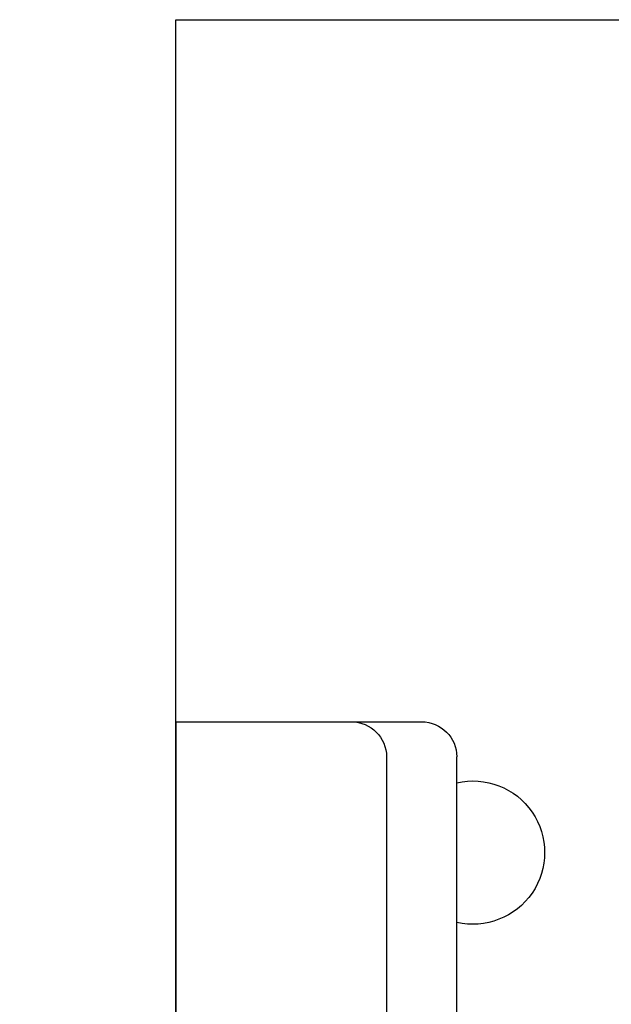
# Model space of a CAD drawing. Header units: millimetres. Extents: x 6161 to 8965, y -9035 to -5431.
# Tile 219 of 256: x 6510 to 6544, y -6009 to -5953. Entities that reach past the tile are written whole.
import ezdxf

# ---------------------------------------------------------------- set-up
doc = ezdxf.new("R2010")
doc.units = ezdxf.units.MM
doc.layers.add('MEBLE PKN', color=150, linetype='Continuous', lineweight=20)
doc.layers.add('Wyposazenie Wew - Urzadzenia Sanitarne', color=6, linetype='Continuous')
doc.layers.add('Ściany', color=7, linetype='Continuous')
doc.styles.add('JACEK_07', font='SIMPLEX.SHX', dxfattribs={"width": 0.7})

# ---------------------------------------------------------------- blocks, each defined once
blk = doc.blocks.new('*U500')
for p, q in [((0, 0), (27.8, 0)), ((0, 0), (0, -14)), ((27.8, 0), (27.8, -14)), ((2, -12), (25.8, -12)), ((25.8, -16), (2, -16))]:
    blk.add_line(p, q)
blk.add_lwpolyline([(20.755, -16.5), (23.755, -16.5), (23.755, -16), (20.755, -16)], close=True)
for points in [[(22.255, -16.5), (19.255, -16.5), (19.255, -16.9, 0.414214), (19.655, -17.3, 0), (22.255, -17.3, 3.979577)], [(22.255, -16.5), (25.255, -16.5), (25.255, -16.9, -0.414214), (24.855, -17.3, 0), (22.255, -17.3, -3.979577)]]:
    blk.add_lwpolyline(points, format="xyb")
for centre, radius, start, end in [((2, -10), 2, 180, 270), ((25.8, -10), 2, 270, 0), ((2, -14), 2, 180, 270), ((25.8, -14), 2, 270, 0), ((7.449, -16.923), 4.082, 166.9264, 13.0736)]:
    blk.add_arc(centre, radius, start, end)
blk = doc.blocks.new('*U591')
at = {"color": 7, "char_height": 4, "width": 41.1867, "attachment_point": 1, "style": 'JACEK_07'}
for s, insert in [('\\pi18.92004;POZD-OP2', (15.024, -1.773)), ('\\pi21.72004;POZD-P4', (15.024, -12.728))]:
    blk.add_mtext(s, dxfattribs=dict(at, insert=insert))

msp = doc.modelspace()

# ---------------------------------------------------------------- linework, layer by layer
at = {"layer": 'Ściany'}
msp.add_lwpolyline([(6318.833, -6795.225), (6318.833, -6172.317), (6323.833, -6172.317), (6323.833, -6162.317), (6318.833, -6162.317), (6318.833, -5952.817), (6508.872, -5952.817), (6508.872, -6162.317), (6423.833, -6162.317), (6423.833, -6172.317), (6528.872, -6172.317), (6528.872, -6162.317), (6518.872, -6162.317), (6518.872, -5952.817), (6739.872, -5952.817), (6739.872, -6162.317), (6628.872, -6162.317), (6628.872, -6172.317), (6779.872, -6172.317)], dxfattribs=at)

# ---------------------------------------------------------------- block references
at = {"layer": 'MEBLE PKN'}
msp.add_blockref('*U591', (6413.352, -5952.817), dxfattribs=at)
at = {"layer": 'Wyposazenie Wew - Urzadzenia Sanitarne', "xscale": -1, "rotation": 89.99999999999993}
msp.add_blockref('*U500', (6518.872, -5992.817), dxfattribs=at)

doc.saveas('drawing.dxf')
